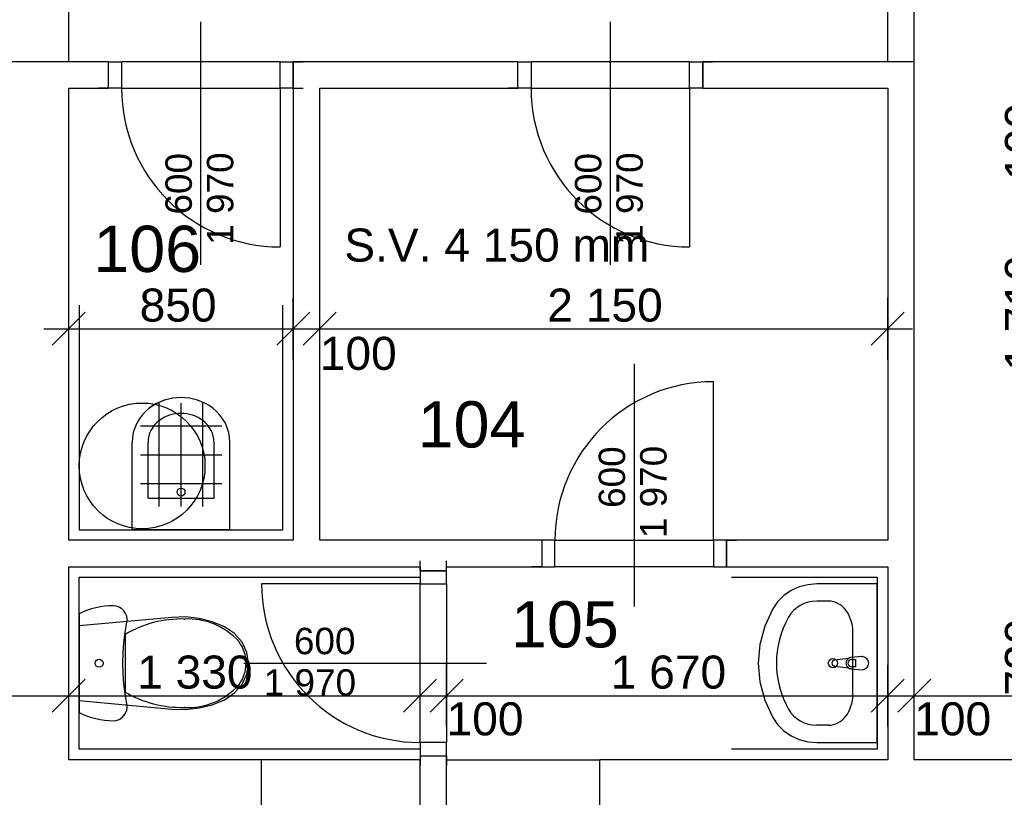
# Model space of a CAD drawing. Header units: millimetres. Extents: x -42769 to -13506, y 26197 to 41113.
# Tile 5 of 11: x -33562 to -29836, y 28113 to 31055. Entities that reach past the tile are written whole.
import ezdxf

# ---------------------------------------------------------------- set-up
doc = ezdxf.new("R2010")
doc.units = ezdxf.units.MM
doc.header["$MEASUREMENT"] = 0
doc.linetypes.add('Čerchovaná se dvěma tečkami M', pattern=[455, 200, -75, 15, -75, 15, -75])
for name, color, linetype in [('Dveře ArchiCADu', 7, 'Continuous'), ('Kóty', 7, 'Continuous'), ('Nábytek', 7, 'Continuous'), ('Okna ArchiCADu', 7, 'Continuous'), ('SLEPAK', 7, 'Continuous'), ('Značky dveří ArchiCADu', 7, 'Continuous')]:
    doc.layers.add(name, color=color, linetype=linetype)
doc.styles.add('GENERATED_STYLE_1', font='arial.ttf')
doc.styles.add('GENERATED_STYLE_2', font='arial.ttf')
doc.dimstyles.new('GENERATED_STYLE__1', dxfattribs={"dimtxt": 125, "dimasz": 118.75, "dimexe": 0.18, "dimexo": 0, "dimgap": 0.09, "dimtad": 1, "dimtih": 1, "dimtoh": 1, "dimdec": 0, "dimzin": 0, "dimdsep": 46, "dimtxsty": 'GENERATED_STYLE_1', "dimblk": 'ARROWHEAD_6', "dimblk1": 'ARROWHEAD_6', "dimblk2": 'ARROWHEAD_6', "dimcen": 0.09, "dimclrd": 7, "dimclre": 7, "dimclrt": 7, "dimazin": 0, "dimtfac": 1, "dimtdec": 4, "dimtmove": 0, "dimatfit": 3, "dimfxl": 0, "dimtolj": 1, "dimtzin": 0, "dimarcsym": 0})
doc.dimstyles.new('GENERATED_STYLE__2', dxfattribs={"dimtxt": 125, "dimasz": 118.75, "dimexe": 0.18, "dimexo": 0, "dimgap": 0.09, "dimtad": 1, "dimdec": 0, "dimzin": 0, "dimdsep": 46, "dimtxsty": 'GENERATED_STYLE_1', "dimblk": 'ARROWHEAD_6', "dimblk1": 'ARROWHEAD_6', "dimblk2": 'ARROWHEAD_6', "dimcen": 0.09, "dimclrd": 7, "dimclre": 7, "dimclrt": 7, "dimazin": 0, "dimtfac": 1, "dimtdec": 4, "dimtmove": 0, "dimatfit": 3, "dimfxl": 0, "dimtolj": 1, "dimtzin": 0, "dimarcsym": 0})
doc.dimstyles.new('GENERATED_STYLE__3', dxfattribs={"dimtxt": 125, "dimasz": 118.75, "dimexe": 0.18, "dimexo": 0, "dimgap": 0.09, "dimtad": 1, "dimdec": 0, "dimzin": 0, "dimdsep": 46, "dimtxsty": 'GENERATED_STYLE_1', "dimblk": 'ARROWHEAD_6', "dimblk1": 'ARROWHEAD_6', "dimblk2": 'ARROWHEAD_6', "dimcen": 0.09, "dimclrd": 7, "dimclre": 7, "dimclrt": 7, "dimazin": 0, "dimtfac": 1, "dimtdec": 4, "dimtmove": 2, "dimatfit": 3, "dimfxl": 0, "dimtolj": 1, "dimtzin": 0, "dimarcsym": 0})
doc.dimstyles.new('GENERATED_STYLE__4', dxfattribs={"dimtxt": 125, "dimasz": 118.75, "dimexe": 0.18, "dimexo": 0, "dimgap": 0.09, "dimtad": 1, "dimtih": 1, "dimtoh": 1, "dimdec": 0, "dimzin": 0, "dimdsep": 46, "dimtxsty": 'GENERATED_STYLE_1', "dimblk": 'ARROWHEAD_6', "dimblk1": 'ARROWHEAD_6', "dimblk2": 'ARROWHEAD_6', "dimcen": 0.09, "dimclrd": 7, "dimclre": 7, "dimclrt": 7, "dimazin": 0, "dimtfac": 1, "dimtdec": 4, "dimtmove": 2, "dimatfit": 3, "dimfxl": 0, "dimtolj": 1, "dimtzin": 0, "dimarcsym": 0})

# ---------------------------------------------------------------- blocks, each defined once
blk = doc.blocks.new('*D47')
at = {"layer": 'Kóty', "linetype": 'Continuous'}
for p, q in [((-27429.4, 32467.7), (-27304.4, 32342.7)), ((-27249.7, 32405.2), (-27484.1, 32405.2)), ((-27366.9, 30095.2), (-27366.9, 32405.2)), ((-27429.4, 30157.7), (-27304.4, 30032.7)), ((-27249.7, 30095.2), (-27484.1, 30095.2))]:
    blk.add_line(p, q, dxfattribs=at)
at = {"layer": 'Kóty', "char_height": 125, "attachment_point": 7, "rotation": 90, "style": 'GENERATED_STYLE_1'}
for s, insert in [('{2\xa0310}', (-27391.9, 31178.8)), ('{100}', (-27391.9, 30157.7))]:
    blk.add_mtext(s, dxfattribs=dict(at, insert=insert))
blk = doc.blocks.new('ARROWHEAD_6')
at = {"color": 0, "linetype": 'Continuous', "lineweight": 0}
for p, q in [((-0.5, -0.5), (0.5, 0.5)), ((0, 0), (-1, 0))]:
    blk.add_line(p, q, dxfattribs=at)
blk = doc.blocks.new('*D48')
at = {"layer": 'Kóty', "linetype": 'Continuous'}
for p, q in [((-27429.4, 32957.7), (-27304.4, 32832.7)), ((-27249.7, 32895.2), (-27484.1, 32895.2)), ((-27366.9, 32405.2), (-27366.9, 32895.2)), ((-27429.4, 32467.7), (-27304.4, 32342.7)), ((-27249.7, 32405.2), (-27484.1, 32405.2))]:
    blk.add_line(p, q, dxfattribs=at)
at = {"layer": 'Kóty', "insert": (-27391.9, 32507.9), "char_height": 125, "attachment_point": 7, "rotation": 90, "style": 'GENERATED_STYLE_1'}
blk.add_mtext('{490}', dxfattribs=at)
blk = doc.blocks.new('*D49')
at = {"layer": 'Kóty', "linetype": 'Continuous'}
for p, q in [((-27429.4, 34857.7), (-27304.4, 34732.7)), ((-27249.7, 34795.2), (-27484.1, 34795.2)), ((-27366.9, 32895.2), (-27366.9, 34795.2)), ((-27429.4, 32957.7), (-27304.4, 32832.7)), ((-27249.7, 32895.2), (-27484.1, 32895.2))]:
    blk.add_line(p, q, dxfattribs=at)
at = {"layer": 'Kóty', "char_height": 125, "attachment_point": 7, "rotation": 90, "style": 'GENERATED_STYLE_1'}
for s, insert in [('{100}', (-27391.9, 34448.1)), ('{1\xa0900}', (-27391.9, 33489.2))]:
    blk.add_mtext(s, dxfattribs=dict(at, insert=insert))
blk = doc.blocks.new('*D56')
at = {"layer": 'Kóty', "linetype": 'Continuous'}
for p, q in [((-28759.3, 32467.7), (-28634.3, 32342.7)), ((-28579.6, 32405.2), (-28814, 32405.2)), ((-28696.8, 28255.2), (-28696.8, 32405.2)), ((-28759.3, 28317.7), (-28634.3, 28192.7)), ((-28579.6, 28255.2), (-28814, 28255.2)), ((-28696.8, 28161.4), (-28696.8, 28255.2))]:
    blk.add_line(p, q, dxfattribs=at)
at = {"layer": 'Kóty', "insert": (-28721.8, 30116.5), "char_height": 125, "attachment_point": 7, "rotation": 90, "style": 'GENERATED_STYLE_1'}
blk.add_mtext('{4\xa0150}', dxfattribs=at)
blk = doc.blocks.new('*D57')
at = {"layer": 'Kóty', "linetype": 'Continuous'}
for p, q in [((-28759.3, 32957.7), (-28634.3, 32832.7)), ((-28579.6, 32895.2), (-28814, 32895.2)), ((-28696.8, 32405.2), (-28696.8, 32895.2)), ((-28759.3, 32467.7), (-28634.3, 32342.7)), ((-28579.6, 32405.2), (-28814, 32405.2))]:
    blk.add_line(p, q, dxfattribs=at)
at = {"layer": 'Kóty', "insert": (-28721.8, 32507.9), "char_height": 125, "attachment_point": 7, "rotation": 90, "style": 'GENERATED_STYLE_1'}
blk.add_mtext('{490}', dxfattribs=at)
blk = doc.blocks.new('*D58')
at = {"layer": 'Kóty', "linetype": 'Continuous'}
for p, q in [((-28634.3, 34732.7), (-28759.3, 34857.7)), ((-28579.6, 34795.2), (-28814, 34795.2)), ((-28696.8, 32895.2), (-28696.8, 34795.2)), ((-28759.3, 32957.7), (-28634.3, 32832.7)), ((-28579.6, 32895.2), (-28814, 32895.2))]:
    blk.add_line(p, q, dxfattribs=at)
at = {"layer": 'Kóty', "char_height": 125, "attachment_point": 7, "rotation": 90, "style": 'GENERATED_STYLE_1'}
for s, insert in [('{100}', (-28721.8, 34448.1)), ('{1\xa0900}', (-28721.8, 33489.2))]:
    blk.add_mtext(s, dxfattribs=dict(at, insert=insert))
blk = doc.blocks.new('*D60')
at = {"layer": 'Kóty', "linetype": 'Continuous'}
for p, q in [((-29744.1, 29047.7), (-29619.1, 28922.7)), ((-29564.4, 28985.2), (-29798.8, 28985.2)), ((-29681.6, 28255.2), (-29681.6, 28985.2)), ((-29744.1, 28317.7), (-29619.1, 28192.7)), ((-29564.4, 28255.2), (-29798.8, 28255.2)), ((-29681.6, 28161.4), (-29681.6, 28255.2))]:
    blk.add_line(p, q, dxfattribs=at)
at = {"layer": 'Kóty', "insert": (-29706.6, 28497.3), "char_height": 125, "attachment_point": 7, "rotation": 90, "style": 'GENERATED_STYLE_1'}
blk.add_mtext('{730}', dxfattribs=at)
blk = doc.blocks.new('*D61')
at = {"layer": 'Kóty', "linetype": 'Continuous'}
for p, q in [((-29744.1, 29147.7), (-29619.1, 29022.7)), ((-29564.4, 29085.2), (-29798.8, 29085.2)), ((-29681.6, 28985.2), (-29681.6, 29085.2)), ((-29744.1, 29047.7), (-29619.1, 28922.7)), ((-29564.4, 28985.2), (-29798.8, 28985.2))]:
    blk.add_line(p, q, dxfattribs=at)
at = {"layer": 'Kóty', "insert": (-29528, 29085.2), "char_height": 125, "attachment_point": 7, "rotation": 90, "style": 'GENERATED_STYLE_1'}
blk.add_mtext('{100}', dxfattribs=at)
blk = doc.blocks.new('*D62')
at = {"layer": 'Kóty', "linetype": 'Continuous'}
for p, q in [((-29744.1, 30857.7), (-29619.1, 30732.7)), ((-29564.4, 30795.2), (-29798.8, 30795.2)), ((-29681.6, 29085.2), (-29681.6, 30795.2)), ((-29744.1, 29147.7), (-29619.1, 29022.7)), ((-29564.4, 29085.2), (-29798.8, 29085.2))]:
    blk.add_line(p, q, dxfattribs=at)
at = {"layer": 'Kóty', "char_height": 125, "attachment_point": 7, "rotation": 90, "style": 'GENERATED_STYLE_1'}
for s, insert in [('{100}', (-29706.6, 30448.1)), ('{1\xa0710}', (-29706.6, 29726.5)), ('{100}', (-29528, 29085.2))]:
    blk.add_mtext(s, dxfattribs=dict(at, insert=insert))
blk = doc.blocks.new('*D63')
at = {"layer": 'Kóty', "linetype": 'Continuous'}
for p, q in [((-29744.1, 30957.7), (-29619.1, 30832.7)), ((-29564.4, 30895.2), (-29798.8, 30895.2)), ((-29681.6, 30795.2), (-29681.6, 30895.2)), ((-29744.1, 30857.7), (-29619.1, 30732.7)), ((-29564.4, 30795.2), (-29798.8, 30795.2))]:
    blk.add_line(p, q, dxfattribs=at)
blk = doc.blocks.new('*D64')
at = {"layer": 'Kóty', "linetype": 'Continuous'}
for p, q in [((-29681.6, 32405.2), (-29681.6, 32498.9)), ((-29619.1, 32342.7), (-29744.1, 32467.7)), ((-29564.4, 32405.2), (-29798.8, 32405.2)), ((-29681.6, 30895.2), (-29681.6, 32405.2)), ((-29744.1, 30957.7), (-29619.1, 30832.7)), ((-29564.4, 30895.2), (-29798.8, 30895.2))]:
    blk.add_line(p, q, dxfattribs=at)
at = {"layer": 'Kóty', "insert": (-29706.6, 31436.5), "char_height": 125, "attachment_point": 7, "rotation": 90, "style": 'GENERATED_STYLE_1'}
blk.add_mtext('{1\xa0510}', dxfattribs=at)
blk = doc.blocks.new('*D86')
at = {"layer": 'Kóty', "linetype": 'Continuous'}
for p, q in [((-33716.8, 28380.1), (-33716.8, 28614.4)), ((-33376.8, 28380.1), (-33376.8, 28614.4)), ((-33654.3, 28559.8), (-33779.3, 28434.8)), ((-33314.3, 28559.8), (-33439.3, 28434.8)), ((-33716.8, 28497.3), (-33376.8, 28497.3))]:
    blk.add_line(p, q, dxfattribs=at)
blk = doc.blocks.new('*D87')
at = {"layer": 'Kóty', "linetype": 'Continuous'}
for p, q in [((-33376.8, 28380.1), (-33376.8, 28614.4)), ((-32046.8, 28380.1), (-32046.8, 28614.4)), ((-33314.3, 28559.8), (-33439.3, 28434.8)), ((-31984.3, 28559.8), (-32109.3, 28434.8)), ((-33376.8, 28497.3), (-32046.8, 28497.3))]:
    blk.add_line(p, q, dxfattribs=at)
at = {"layer": 'Kóty', "insert": (-33117.9, 28522.3), "char_height": 125, "attachment_point": 7, "style": 'GENERATED_STYLE_1'}
blk.add_mtext('{1\xa0330}', dxfattribs=at)
blk = doc.blocks.new('*D88')
at = {"layer": 'Kóty', "linetype": 'Continuous'}
for p, q in [((-32046.8, 28380.1), (-32046.8, 28614.4)), ((-31946.8, 28380.1), (-31946.8, 28614.4)), ((-31984.3, 28559.8), (-32109.3, 28434.8)), ((-31884.3, 28559.8), (-32009.3, 28434.8)), ((-32046.8, 28497.3), (-31946.8, 28497.3))]:
    blk.add_line(p, q, dxfattribs=at)
at = {"layer": 'Kóty', "insert": (-31946.8, 28345.4), "char_height": 125, "attachment_point": 7, "style": 'GENERATED_STYLE_1'}
blk.add_mtext('{100}', dxfattribs=at)
blk = doc.blocks.new('*D89')
at = {"layer": 'Kóty', "linetype": 'Continuous'}
for p, q in [((-31946.8, 28380.1), (-31946.8, 28614.4)), ((-30276.8, 28380.1), (-30276.8, 28614.4)), ((-31884.3, 28559.8), (-32009.3, 28434.8)), ((-30214.3, 28559.8), (-30339.3, 28434.8)), ((-31946.8, 28497.3), (-30276.8, 28497.3))]:
    blk.add_line(p, q, dxfattribs=at)
at = {"layer": 'Kóty', "char_height": 125, "attachment_point": 7, "style": 'GENERATED_STYLE_1'}
for s, insert in [('{1\xa0670}', (-31325.5, 28522.3)), ('{100}', (-31946.8, 28345.4))]:
    blk.add_mtext(s, dxfattribs=dict(at, insert=insert))
blk = doc.blocks.new('*D90')
at = {"layer": 'Kóty', "linetype": 'Continuous'}
for p, q in [((-30276.8, 28380.1), (-30276.8, 28614.4)), ((-30176.8, 28380.1), (-30176.8, 28614.4)), ((-30214.3, 28559.8), (-30339.3, 28434.8)), ((-30114.3, 28559.8), (-30239.3, 28434.8)), ((-30276.8, 28497.3), (-30176.8, 28497.3))]:
    blk.add_line(p, q, dxfattribs=at)
at = {"layer": 'Kóty', "insert": (-30176.8, 28345.4), "char_height": 125, "attachment_point": 7, "style": 'GENERATED_STYLE_1'}
blk.add_mtext('{100}', dxfattribs=at)
blk = doc.blocks.new('*D91')
at = {"layer": 'Kóty', "linetype": 'Continuous'}
for p, q in [((-30176.8, 28380.1), (-30176.8, 28614.4)), ((-28166.8, 28380.1), (-28166.8, 28614.4)), ((-30114.3, 28559.8), (-30239.3, 28434.8)), ((-28104.3, 28559.8), (-28229.3, 28434.8)), ((-30176.8, 28497.3), (-28166.8, 28497.3))]:
    blk.add_line(p, q, dxfattribs=at)
at = {"layer": 'Kóty', "char_height": 125, "attachment_point": 7, "style": 'GENERATED_STYLE_1'}
for s, insert in [('{2\xa0010}', (-29385.5, 28522.3)), ('{160}', (-28513.9, 28522.3)), ('{100}', (-30176.8, 28345.4))]:
    blk.add_mtext(s, dxfattribs=dict(at, insert=insert))
blk = doc.blocks.new('*D92')
at = {"layer": 'Kóty', "linetype": 'Continuous'}
for p, q in [((-28166.8, 28380.1), (-28166.8, 28614.4)), ((-28006.8, 28380.1), (-28006.8, 28614.4)), ((-28104.3, 28559.8), (-28229.3, 28434.8)), ((-27944.3, 28559.8), (-28069.3, 28434.8)), ((-28166.8, 28497.3), (-28006.8, 28497.3))]:
    blk.add_line(p, q, dxfattribs=at)
blk = doc.blocks.new('*D93')
at = {"layer": 'Kóty', "linetype": 'Continuous'}
for p, q in [((-28006.8, 28380.1), (-28006.8, 28614.4)), ((-27836.8, 28380.1), (-27836.8, 28614.4)), ((-27944.3, 28559.8), (-28069.3, 28434.8)), ((-27774.3, 28559.8), (-27899.3, 28434.8)), ((-28006.8, 28497.3), (-27836.8, 28497.3))]:
    blk.add_line(p, q, dxfattribs=at)
blk = doc.blocks.new('*D94')
at = {"layer": 'Kóty', "linetype": 'Continuous'}
for p, q in [((-27836.8, 28380.1), (-27836.8, 28614.4)), ((-26186.8, 28380.1), (-26186.8, 28614.4)), ((-27774.3, 28559.8), (-27899.3, 28434.8)), ((-26124.3, 28559.8), (-26249.3, 28434.8)), ((-27836.8, 28497.3), (-26186.8, 28497.3))]:
    blk.add_line(p, q, dxfattribs=at)
at = {"layer": 'Kóty', "char_height": 125, "attachment_point": 7, "style": 'GENERATED_STYLE_1'}
for s, insert in [('{170}', (-27774.3, 28522.3)), ('{1\xa0650}', (-27225.5, 28522.3)), ('{170}', (-26533.9, 28522.3))]:
    blk.add_mtext(s, dxfattribs=dict(at, insert=insert))
blk = doc.blocks.new('*D95')
at = {"layer": 'Kóty', "linetype": 'Continuous'}
for p, q in [((-26186.8, 28380.1), (-26186.8, 28614.4)), ((-26016.8, 28380.1), (-26016.8, 28614.4)), ((-26124.3, 28559.8), (-26249.3, 28434.8)), ((-26079.3, 28434.8), (-25954.3, 28559.8)), ((-26186.8, 28497.3), (-26016.8, 28497.3)), ((-26016.8, 28497.3), (-25923.1, 28497.3))]:
    blk.add_line(p, q, dxfattribs=at)
blk = doc.blocks.new('*D96')
at = {"layer": 'Kóty', "linetype": 'Continuous'}
for p, q in [((-33376.8, 29768.7), (-33376.8, 30003)), ((-32526.8, 29768.7), (-32526.8, 30003)), ((-33314.3, 29948.3), (-33439.3, 29823.3)), ((-32464.3, 29948.3), (-32589.3, 29823.3)), ((-33470.6, 29885.8), (-33376.8, 29885.8)), ((-33376.8, 29885.8), (-32526.8, 29885.8))]:
    blk.add_line(p, q, dxfattribs=at)
at = {"layer": 'Kóty', "insert": (-33108.5, 29910.8), "char_height": 125, "attachment_point": 7, "style": 'GENERATED_STYLE_1'}
blk.add_mtext('{850}', dxfattribs=at)
blk = doc.blocks.new('*D97')
at = {"layer": 'Kóty', "linetype": 'Continuous'}
for p, q in [((-32526.8, 29768.7), (-32526.8, 30003)), ((-32426.8, 29768.7), (-32426.8, 30003)), ((-32464.3, 29948.3), (-32589.3, 29823.3)), ((-32364.3, 29948.3), (-32489.3, 29823.3)), ((-32526.8, 29885.8), (-32426.8, 29885.8))]:
    blk.add_line(p, q, dxfattribs=at)
at = {"layer": 'Kóty', "insert": (-32426.8, 29728.2), "char_height": 125, "attachment_point": 7, "style": 'GENERATED_STYLE_1'}
blk.add_mtext('{100}', dxfattribs=at)
blk = doc.blocks.new('*D98')
at = {"layer": 'Kóty', "linetype": 'Continuous'}
for p, q in [((-32426.8, 29768.7), (-32426.8, 30003)), ((-30276.8, 29768.7), (-30276.8, 30003)), ((-32364.3, 29948.3), (-32489.3, 29823.3)), ((-30339.3, 29823.3), (-30214.3, 29948.3)), ((-32426.8, 29885.8), (-30276.8, 29885.8)), ((-30276.8, 29885.8), (-30183.1, 29885.8))]:
    blk.add_line(p, q, dxfattribs=at)
at = {"layer": 'Kóty', "char_height": 125, "attachment_point": 7, "style": 'GENERATED_STYLE_1'}
for s, insert in [('{2\xa0150}', (-31565.5, 29910.8)), ('{100}', (-32426.8, 29728.2))]:
    blk.add_mtext(s, dxfattribs=dict(at, insert=insert))
blk = doc.blocks.new('*D99')
at = {"layer": 'Kóty', "linetype": 'Continuous'}
for p, q in [((-35396.8, 31291.3), (-35396.8, 31525.7)), ((-28166.8, 31291.3), (-28166.8, 31525.7)), ((-35334.3, 31471), (-35459.3, 31346)), ((-28104.3, 31471), (-28229.3, 31346)), ((-35490.6, 31408.5), (-35396.8, 31408.5)), ((-35396.8, 31408.5), (-28166.8, 31408.5))]:
    blk.add_line(p, q, dxfattribs=at)
at = {"layer": 'Kóty', "char_height": 125, "attachment_point": 7, "style": 'GENERATED_STYLE_1'}
for s, insert in [('{7\xa0230}', (-32137.8, 31433.5)), ('{160}', (-28513.9, 31433.5))]:
    blk.add_mtext(s, dxfattribs=dict(at, insert=insert))
blk = doc.blocks.new('*D100')
at = {"layer": 'Kóty', "linetype": 'Continuous'}
for p, q in [((-28166.8, 31291.3), (-28166.8, 31525.7)), ((-28006.8, 31291.3), (-28006.8, 31525.7)), ((-28104.3, 31471), (-28229.3, 31346)), ((-27944.3, 31471), (-28069.3, 31346)), ((-28166.8, 31408.5), (-28006.8, 31408.5))]:
    blk.add_line(p, q, dxfattribs=at)
blk = doc.blocks.new('*D101')
at = {"layer": 'Kóty', "linetype": 'Continuous'}
for p, q in [((-28006.8, 31291.3), (-28006.8, 31525.7)), ((-26016.8, 31291.3), (-26016.8, 31525.7)), ((-27944.3, 31471), (-28069.3, 31346)), ((-26079.3, 31346), (-25954.3, 31471)), ((-28006.8, 31408.5), (-26016.8, 31408.5)), ((-26016.8, 31408.5), (-25923.1, 31408.5))]:
    blk.add_line(p, q, dxfattribs=at)
at = {"layer": 'Kóty', "insert": (-27225.5, 31433.5), "char_height": 125, "attachment_point": 7, "style": 'GENERATED_STYLE_1'}
blk.add_mtext('{1\xa0990}', dxfattribs=at)

msp = doc.modelspace()

# ---------------------------------------------------------------- linework, layer by layer
at = {"layer": 'Dveře ArchiCADu', "linetype": 'Continuous'}
for p, q in [((-33226.8, 30895.2), (-33263.8, 30895.2)), ((-33226.8, 30895.2), (-33176.8, 30895.2)), ((-33226.8, 30795.2), (-33226.8, 30895.2)), ((-33226.8, 30795.2), (-33226.8, 30895.2)), ((-32576.8, 30895.2), (-33176.8, 30895.2)), ((-33176.8, 30895.2), (-33176.8, 30795.2)), ((-32576.8, 30795.2), (-32576.8, 30895.2)), ((-32576.8, 30895.2), (-32526.8, 30895.2)), ((-32526.8, 30895.2), (-32526.8, 30795.2)), ((-32526.8, 30795.2), (-32526.8, 30895.2)), ((-32526.8, 30895.2), (-32489.8, 30895.2)), ((-31676.8, 30895.2), (-31713.8, 30895.2)), ((-31676.8, 30895.2), (-31626.8, 30895.2)), ((-31676.8, 30795.2), (-31676.8, 30895.2)), ((-31676.8, 30795.2), (-31676.8, 30895.2)), ((-31026.8, 30895.2), (-31626.8, 30895.2)), ((-31626.8, 30895.2), (-31626.8, 30795.2)), ((-31026.8, 30795.2), (-31026.8, 30895.2)), ((-31026.8, 30895.2), (-30976.8, 30895.2)), ((-30976.8, 30895.2), (-30976.8, 30795.2)), ((-30976.8, 30795.2), (-30976.8, 30895.2)), ((-30976.8, 30895.2), (-30939.8, 30895.2)), ((-33226.8, 30795.2), (-33263.8, 30795.2)), ((-33176.8, 30795.2), (-33226.8, 30795.2)), ((-33176.8, 30795.2), (-32576.8, 30795.2)), ((-32526.8, 30795.2), (-32576.8, 30795.2)), ((-32576.8, 30795.2), (-32576.8, 30195.2)), ((-32526.8, 30795.2), (-32489.8, 30795.2)), ((-31676.8, 30795.2), (-31713.8, 30795.2)), ((-31626.8, 30795.2), (-31676.8, 30795.2)), ((-31626.8, 30795.2), (-31026.8, 30795.2)), ((-30976.8, 30795.2), (-31026.8, 30795.2)), ((-31026.8, 30795.2), (-31026.8, 30195.2)), ((-30976.8, 30795.2), (-30939.8, 30795.2)), ((-30936.8, 29085.2), (-30936.8, 29685.2)), ((-31586.8, 29085.2), (-31623.8, 29085.2)), ((-31536.8, 29085.2), (-31586.8, 29085.2)), ((-31586.8, 29085.2), (-31586.8, 28985.2)), ((-31586.8, 29085.2), (-31586.8, 28985.2)), ((-31536.8, 29085.2), (-30936.8, 29085.2)), ((-31536.8, 28985.2), (-31536.8, 29085.2)), ((-30886.8, 29085.2), (-30936.8, 29085.2)), ((-30936.8, 29085.2), (-30936.8, 28985.2)), ((-30886.8, 28985.2), (-30886.8, 29085.2)), ((-30886.8, 29085.2), (-30886.8, 28985.2)), ((-30886.8, 29085.2), (-30849.8, 29085.2)), ((-32046.8, 28970.2), (-32046.8, 29007.2)), ((-31946.8, 28970.2), (-31946.8, 29007.2)), ((-32046.8, 28970.2), (-32046.8, 28920.2)), ((-31946.8, 28970.2), (-32046.8, 28970.2)), ((-32046.8, 28970.2), (-31946.8, 28970.2)), ((-31946.8, 28920.2), (-31946.8, 28970.2)), ((-31586.8, 28985.2), (-31623.8, 28985.2)), ((-31586.8, 28985.2), (-31536.8, 28985.2)), ((-30936.8, 28985.2), (-31536.8, 28985.2)), ((-30936.8, 28985.2), (-30886.8, 28985.2)), ((-30886.8, 28985.2), (-30849.8, 28985.2)), ((-32046.8, 28920.2), (-32646.8, 28920.2)), ((-32046.8, 28320.2), (-32046.8, 28920.2)), ((-32046.8, 28920.2), (-31946.8, 28920.2)), ((-31946.8, 28920.2), (-31946.8, 28320.2)), ((-31946.8, 28320.2), (-32046.8, 28320.2)), ((-32046.8, 28320.2), (-32046.8, 28270.2)), ((-31946.8, 28270.2), (-31946.8, 28320.2)), ((-32046.8, 28270.2), (-31946.8, 28270.2)), ((-32046.8, 28270.2), (-31946.8, 28270.2)), ((-32046.8, 28270.2), (-32046.8, 28233.2)), ((-31946.8, 28270.2), (-31946.8, 28233.2))]:
    msp.add_line(p, q, dxfattribs=at)
for centre, start, end in [((-32576.8, 30795.2), 180, 270), ((-31026.8, 30795.2), 180, 270), ((-30936.8, 29085.2), 90, 180), ((-32046.8, 28920.2), 180, 270)]:
    msp.add_arc(centre, 600, start, end, dxfattribs=at)
at = {"layer": 'Nábytek', "linetype": 'Continuous'}
for p, q in [((-33136.8, 29125.2), (-33136.8, 29455.2)), ((-33076.8, 29245.2), (-33076.8, 29455.2)), ((-32826.8, 29245.2), (-32826.8, 29455.2)), ((-32766.8, 29125.2), (-32766.8, 29455.2)), ((-33076.8, 29245.2), (-32826.8, 29245.2)), ((-32766.8, 29125.2), (-33136.8, 29125.2)), ((-30545.9, 28920.2), (-30579.6, 28917.3)), ((-30316.8, 28920.2), (-30545.9, 28920.2)), ((-30316.8, 28320.2), (-30316.8, 28920.2)), ((-30642.8, 28894.7), (-30670.2, 28875.7)), ((-30612.3, 28908.7), (-30642.8, 28894.7)), ((-30579.6, 28917.3), (-30612.3, 28908.7)), ((-30693.7, 28852.3), (-30712.4, 28825.4)), ((-30670.2, 28875.7), (-30693.7, 28852.3)), ((-30500.1, 28855), (-30545.9, 28855)), ((-33321.8, 28814), (-33336.8, 28806.9)), ((-33306.3, 28820.3), (-33321.8, 28814)), ((-33290.5, 28825.5), (-33306.3, 28820.3)), ((-33274.4, 28829.9), (-33290.5, 28825.5)), ((-33258.1, 28833.3), (-33274.4, 28829.9)), ((-33241.6, 28835.7), (-33258.1, 28833.3)), ((-33225, 28837.2), (-33241.6, 28835.7)), ((-33208.4, 28837.7), (-33225, 28837.2)), ((-33196.8, 28836.4), (-33208.4, 28837.7)), ((-33185.8, 28832.6), (-33196.8, 28836.4)), ((-33176, 28826.5), (-33185.8, 28832.6)), ((-33167.7, 28818.4), (-33176, 28826.5)), ((-33161.4, 28808.6), (-33167.7, 28818.4)), ((-33157.4, 28797.7), (-33161.4, 28808.6)), ((-30712.4, 28825.4), (-30742.4, 28760.2)), ((-33336.8, 28806.9), (-33336.8, 28433.4)), ((-32986.4, 28793.5), (-33336.8, 28761.2)), ((-33163.7, 28736.4), (-33156.9, 28774.7)), ((-33155.8, 28786.2), (-33157.4, 28797.7)), ((-33156.9, 28774.7), (-33155.8, 28786.2)), ((-32934.8, 28795.1), (-32986.4, 28793.5)), ((-32883.4, 28789.6), (-32934.8, 28795.1)), ((-32833.7, 28777.2), (-32883.4, 28789.6)), ((-32786.7, 28758.2), (-32833.7, 28777.2)), ((-33336.8, 28761.2), (-33336.8, 28479.2)), ((-33168.5, 28697.8), (-33163.7, 28736.4)), ((-32749.5, 28732.6), (-32786.7, 28758.2)), ((-30742.4, 28760.2), (-30760.7, 28691.1)), ((-30409.1, 28501.4), (-30409.1, 28739)), ((-33171.4, 28659), (-33168.5, 28697.8)), ((-33163.8, 28729.1), (-33163.8, 28620.2)), ((-32721, 28699.5), (-32749.5, 28732.6)), ((-32732.3, 28701.3), (-32732.3, 28701.3)), ((-32703, 28661.2), (-32721, 28699.5)), ((-33172.4, 28620.2), (-33171.4, 28659)), ((-32696.8, 28620.2), (-32703, 28661.2)), ((-30760.7, 28691.1), (-30766.8, 28620.2)), ((-30425.6, 28637.9), (-30478.5, 28631.3)), ((-30374.1, 28645.2), (-30416.1, 28641.2)), ((-30413.9, 28633.8), (-30399.1, 28633.8)), ((-30399.1, 28633.8), (-30399.1, 28606.6)), ((-33171.4, 28581.3), (-33172.4, 28620.2)), ((-33163.8, 28620.2), (-33163.8, 28511.2)), ((-32705.5, 28620.2), (-32705.5, 28620.2)), ((-32703, 28579.1), (-32696.8, 28620.2)), ((-30766.8, 28620.2), (-30760.7, 28549.2)), ((-30478.5, 28609.1), (-30425.6, 28602.4)), ((-30416.1, 28599.2), (-30374.1, 28595.2)), ((-30399.1, 28606.6), (-30413.9, 28606.6)), ((-33168.5, 28542.5), (-33171.4, 28581.3)), ((-32721, 28540.8), (-32703, 28579.1)), ((-30760.7, 28549.2), (-30742.4, 28480.2)), ((-33163.7, 28504), (-33168.5, 28542.5)), ((-32749.5, 28507.8), (-32721, 28540.8)), ((-33336.8, 28479.2), (-32986.4, 28446.8)), ((-33156.9, 28465.7), (-33163.7, 28504)), ((-32833.7, 28463.2), (-32786.7, 28482.2)), ((-32786.7, 28482.2), (-32749.5, 28507.8)), ((-30742.4, 28480.2), (-30712.4, 28415)), ((-33161.4, 28431.7), (-33157.4, 28442.6)), ((-33157.4, 28442.6), (-33155.8, 28454.1)), ((-33155.8, 28454.1), (-33156.9, 28465.7)), ((-32986.4, 28446.8), (-32934.8, 28445.3)), ((-32934.8, 28445.3), (-32883.4, 28450.8)), ((-32883.4, 28450.8), (-32833.7, 28463.2)), ((-33336.8, 28433.4), (-33321.8, 28426.3)), ((-33321.8, 28426.3), (-33306.3, 28420.1)), ((-33306.3, 28420.1), (-33290.5, 28414.8)), ((-33290.5, 28414.8), (-33274.4, 28410.5)), ((-33274.4, 28410.5), (-33258.1, 28407.1)), ((-33258.1, 28407.1), (-33241.6, 28404.6)), ((-33241.6, 28404.6), (-33225, 28403.2)), ((-33225, 28403.2), (-33208.4, 28402.7)), ((-33208.4, 28402.7), (-33196.8, 28404)), ((-33196.8, 28404), (-33185.8, 28407.7)), ((-33185.8, 28407.7), (-33176, 28413.8)), ((-33176, 28413.8), (-33167.7, 28422)), ((-33167.7, 28422), (-33161.4, 28431.7)), ((-30712.4, 28415), (-30693.7, 28388)), ((-30693.7, 28388), (-30670.2, 28364.7)), ((-30670.2, 28364.7), (-30642.8, 28345.7)), ((-30500.1, 28385.4), (-30545.9, 28385.4)), ((-30642.8, 28345.7), (-30612.3, 28331.7)), ((-30612.3, 28331.7), (-30579.6, 28323.1)), ((-30579.6, 28323.1), (-30545.9, 28320.2)), ((-30545.9, 28320.2), (-30316.8, 28320.2))]:
    msp.add_line(p, q, dxfattribs=at)
for centre, radius in [((-32951.8, 29267.7), 15), ((-33261.9, 28620.2), 15), ((-30484.3, 28620.2), 17.5)]:
    msp.add_circle(centre, radius, dxfattribs=at)
for centre, radius, start, end in [((-32951.8, 29425.2), 200, 53.1301, 126.8699), ((-32951.8, 29425.2), 200, 90, 126.8699), ((-32974.3, 29455.2), 162.5, 126.8699, 180), ((-32974.3, 29455.2), 162.5, 126.8699, 180), ((-32951.8, 29425.2), 140, 53.1301, 126.8699), ((-32929.3, 29455.2), 162.5, 0, 53.1301), ((-32974.3, 29455.2), 102.5, 126.8699, 180), ((-32929.3, 29455.2), 102.5, 0, 53.1301), ((-32948.9, 28362.1), 425.4, 88.6461, 120.3482), ((-32924.5, 28530.7), 257, 41.5755, 93.1952), ((-32844.1, 28619.4), 138.6, 0.3356, 36.2228), ((-30477.2, 28620.2), 11.2, 97.1389, 262.8611), ((-30414.2, 28620.2), 21.1, 122.771, 237.229), ((-30413.9, 28620.2), 13.6, 90, 270), ((-30414.2, 28620.2), 21.1, 95.1696, 122.771), ((-30374.1, 28620.2), 25, 270, 90), ((-32844.1, 28621), 138.6, 323.7772, 359.6644), ((-30414.2, 28620.2), 21.1, 237.229, 264.8304), ((-32948.9, 28878.3), 425.4, 239.6518, 271.3539), ((-32924.5, 28709.6), 257, 266.8048, 318.4245)]:
    msp.add_arc(centre, radius, start, end, dxfattribs=at)
for centre, major_axis, ratio, start_param, end_param in [((-30545.9, 28739), (121.2, 0), 0.956522, 1.570796, 2.644618), ((-30500.1, 28738.9), (0, -116.1), 0.783646, 1.570796, 3.141593), ((-30316.8, 28620.2), (381.8, 0), 0.956522, 2.644618, 3.638567), ((-30500.1, 28501.5), (0, -116.1), 0.783646, 6.283185, 7.853982), ((-30545.9, 28501.3), (121.2, 0), 0.956522, 3.638567, 4.712389)]:
    msp.add_ellipse(centre, major_axis=major_axis, ratio=ratio, start_param=start_param, end_param=end_param, dxfattribs=at)
for p in [(-32938.8, 28787.2), (-33163.8, 28729.1), (-30425.6, 28637.9), (-30374.1, 28645.2), (-30478.5, 28609.1), (-30416.1, 28599.2), (-32732.3, 28539.1), (-32938.8, 28453.1)]:
    msp.add_point(p, dxfattribs=at)
at = {"layer": 'Okna ArchiCADu', "linetype": 'Continuous'}
for p, q in [((-32046.8, 28255.2), (-32646.8, 28255.2)), ((-31946.8, 28255.2), (-31366.8, 28255.2))]:
    msp.add_line(p, q, dxfattribs=at)
at = {"layer": 'SLEPAK', "linetype": 'Čerchovaná se dvěma tečkami M'}
for p, q in [((-33376.8, 30895.2), (-33376.8, 32405.2)), ((-30276.8, 30895.2), (-30276.8, 32405.2)), ((-30176.8, 30895.2), (-30176.8, 32405.2))]:
    msp.add_line(p, q, dxfattribs=at)
at = {"layer": 'SLEPAK', "linetype": 'Continuous'}
for p, q in [((-33226.8, 30895.2), (-33263.8, 30895.2)), ((-33226.8, 30795.2), (-33226.8, 30895.2)), ((-32526.8, 30895.2), (-32489.8, 30895.2)), ((-32526.8, 30795.2), (-32526.8, 30895.2)), ((-31676.8, 30895.2), (-31713.8, 30895.2)), ((-31676.8, 30795.2), (-31676.8, 30895.2)), ((-30976.8, 30895.2), (-30939.8, 30895.2)), ((-30976.8, 30795.2), (-30976.8, 30895.2)), ((-33226.8, 30795.2), (-33263.8, 30795.2)), ((-32526.8, 30795.2), (-32489.8, 30795.2)), ((-31676.8, 30795.2), (-31713.8, 30795.2)), ((-30976.8, 30795.2), (-30939.8, 30795.2)), ((-33336.8, 29974.2), (-33336.8, 29125.2)), ((-32566.8, 29125.2), (-32566.8, 29974.2)), ((-33034.4, 29212.8), (-33034.4, 29604.6)), ((-32951.8, 29212.8), (-32951.8, 29604.6)), ((-32869.2, 29212.8), (-32869.2, 29604.6)), ((-33105.8, 29517.8), (-32797.9, 29517.8)), ((-33105.8, 29408.9), (-32797.9, 29408.9)), ((-33105.8, 29300), (-32797.9, 29300)), ((-33336.8, 29125.2), (-32566.8, 29125.2)), ((-31586.8, 29085.2), (-31623.8, 29085.2)), ((-31586.8, 29085.2), (-31586.8, 28985.2)), ((-30886.8, 29085.2), (-30849.8, 29085.2)), ((-30886.8, 29085.2), (-30886.8, 28985.2)), ((-32046.8, 28970.2), (-32046.8, 29007.2)), ((-31946.8, 28970.2), (-31946.8, 29007.2)), ((-32046.8, 28970.2), (-31946.8, 28970.2)), ((-31586.8, 28985.2), (-31623.8, 28985.2)), ((-30886.8, 28985.2), (-30849.8, 28985.2)), ((-33336.8, 28295.2), (-33336.8, 28945.2)), ((-33336.8, 28945.2), (-32046.8, 28945.2)), ((-30868.8, 28945.2), (-30316.8, 28945.2)), ((-30316.8, 28945.2), (-30316.8, 28295.2)), ((-32046.8, 28295.2), (-33336.8, 28295.2)), ((-30316.8, 28295.2), (-30868.8, 28295.2)), ((-32646.8, 27895.2), (-32646.8, 28255.2)), ((-32046.8, 28270.2), (-32046.8, 28233.2)), ((-32046.8, 28270.2), (-31946.8, 28270.2)), ((-32046.8, 27895.2), (-32046.8, 28255.2)), ((-31946.8, 28270.2), (-31946.8, 28233.2)), ((-31946.8, 27895.2), (-31946.8, 28255.2)), ((-31366.8, 27895.2), (-31366.8, 28255.2))]:
    msp.add_line(p, q, dxfattribs=at)
at = {"layer": 'SLEPAK', "linetype": 'Continuous', "flags": 128}
for points in [[(-33226.8, 30895.2), (-33716.8, 30895.2)], [(-31676.8, 30895.2), (-32526.8, 30895.2)], [(-30176.8, 30895.2), (-30976.8, 30895.2)], [(-30176.8, 28255.2), (-30176.8, 30895.2)], [(-33376.8, 30795.2), (-33226.8, 30795.2)], [(-33376.8, 29085.2), (-33376.8, 30795.2)], [(-32526.8, 30795.2), (-32526.8, 29085.2)], [(-32426.8, 30795.2), (-31676.8, 30795.2)], [(-32426.8, 29085.2), (-32426.8, 30795.2)], [(-30976.8, 30795.2), (-30276.8, 30795.2)], [(-30276.8, 30795.2), (-30276.8, 29085.2)], [(-32526.8, 29085.2), (-33376.8, 29085.2)], [(-31586.8, 29085.2), (-32426.8, 29085.2)], [(-30276.8, 29085.2), (-30886.8, 29085.2)], [(-33376.8, 28985.2), (-32046.8, 28985.2)], [(-33376.8, 28255.2), (-33376.8, 28985.2)], [(-32046.8, 28985.2), (-32046.8, 28970.2)], [(-31946.8, 28985.2), (-31586.8, 28985.2)], [(-31946.8, 28970.2), (-31946.8, 28985.2)], [(-30886.8, 28985.2), (-30276.8, 28985.2)], [(-30276.8, 28985.2), (-30276.8, 28255.2)], [(-32646.8, 28255.2), (-33376.8, 28255.2)], [(-32046.8, 28270.2), (-32046.8, 28255.2)], [(-31946.8, 28255.2), (-31946.8, 28270.2)], [(-30276.8, 28255.2), (-31366.8, 28255.2)], [(-28746.8, 28255.2), (-30176.8, 28255.2)]]:
    msp.add_lwpolyline(points, dxfattribs=at)
at = {"layer": 'SLEPAK', "linetype": 'Continuous'}
msp.add_circle((-33099, 29366.7), 237.9, dxfattribs=at)
at = {"layer": 'Značky dveří ArchiCADu', "linetype": 'Continuous'}
for p, q in [((-32876.8, 30127.8), (-32876.8, 31046.2)), ((-31326.8, 30127.8), (-31326.8, 31046.2)), ((-31236.8, 29752.5), (-31236.8, 28834.2)), ((-32714.2, 28620.2), (-31795.8, 28620.2))]:
    msp.add_line(p, q, dxfattribs=at)

# ---------------------------------------------------------------- texts
at = {"linetype": 'Continuous', "char_height": 175, "attachment_point": 8, "style": 'GENERATED_STYLE_2'}
for s, insert in [('{106}', (-33079.8, 30097.8)), ('{104}', (-31852.2, 29433.8)), ('{105}', (-31498.8, 28677.3))]:
    msp.add_mtext(s, dxfattribs=dict(at, insert=insert))
at = {"layer": 'SLEPAK', "linetype": 'Continuous', "insert": (-31756.5, 30137.8), "char_height": 125, "attachment_point": 8, "style": 'GENERATED_STYLE_1'}
msp.add_mtext('{S.V. 4 150 mm}', dxfattribs=at)
at = {"layer": 'Značky dveří ArchiCADu', "char_height": 100, "rotation": 90, "style": 'GENERATED_STYLE_1'}
for s, insert, attachment_point in [('{600}', (-32909.5, 30317.5), 7), ('{1\xa0970}', (-32854, 30203.2), 1), ('{600}', (-31359.5, 30317.5), 7), ('{1\xa0970}', (-31304, 30203.2), 1), ('{600}', (-31269.5, 29207.5), 7), ('{1\xa0970}', (-31214, 29093.2), 1)]:
    msp.add_mtext(s, dxfattribs=dict(at, insert=insert, attachment_point=attachment_point))
at = {"layer": 'Značky dveří ArchiCADu', "char_height": 100, "style": 'GENERATED_STYLE_1'}
for s, insert, attachment_point in [('{600}', (-32524.5, 28652.8), 7), ('{1\xa0970}', (-32638.8, 28597.3), 1)]:
    msp.add_mtext(s, dxfattribs=dict(at, insert=insert, attachment_point=attachment_point))

# ---------------------------------------------------------------- dimensions: what is measured, and where the dimension line sits
at = {"layer": 'Kóty', "linetype": 'Continuous'}
for base, p1, p2, dimstyle, picture, middle in [((-27366.9, 28255.2), (-30856.8, 32895.2), (-28166.8, 34795.2), 'GENERATED_STYLE__2', '*D49', (-27454.4, 33702.9)), ((-28696.8, 28255.2), (-30856.8, 32895.2), (-28166.8, 34795.2), 'GENERATED_STYLE__2', '*D58', (-28784.3, 33702.9)), ((-27366.9, 28255.2), (-30856.8, 32405.2), (-30856.8, 32895.2), 'GENERATED_STYLE__2', '*D48', (-27454.4, 32650.2)), ((-28696.8, 28255.2), (-30856.8, 32405.2), (-30856.8, 32895.2), 'GENERATED_STYLE__2', '*D57', (-28784.3, 32650.2)), ((-29681.6, 28255.2), (-31776.8, 30895.2), (-30176.8, 32405.2), 'GENERATED_STYLE__2', '*D64', (-29769.1, 31650.2)), ((-27366.9, 28255.2), (-27011.8, 30095.2), (-30856.8, 32405.2), 'GENERATED_STYLE__2', '*D47', (-27454.4, 31392.5)), ((-28696.8, 28255.2), (-28746.8, 28255.2), (-30856.8, 32405.2), 'GENERATED_STYLE__2', '*D56', (-28784.3, 30330.2)), ((-29681.6, 28255.2), (-31776.8, 30795.2), (-31776.8, 30895.2), 'GENERATED_STYLE__2', '*D63', (-29769.1, 30590.4)), ((-29681.6, 28255.2), (-31776.8, 29085.2), (-31776.8, 30795.2), 'GENERATED_STYLE__2', '*D62', (-29769.1, 29940.2)), ((-29681.6, 28255.2), (-31776.8, 28985.2), (-31776.8, 29085.2), 'GENERATED_STYLE__3', '*D61', (-29590.5, 29227.5)), ((-29681.6, 28255.2), (-31366.8, 28255.2), (-31776.8, 28985.2), 'GENERATED_STYLE__3', '*D60', (-29769.1, 28639.5))]:
    dim = msp.add_linear_dim(base=base, p1=p1, p2=p2, angle=90, dimstyle=dimstyle, dxfattribs=at)
    dim.commit()
    dim.dimension.update_dxf_attribs({"geometry": picture, "text_midpoint": middle})
for base, p1, p2, dimstyle, picture, middle in [((-35396.8, 31408.5), (-35396.8, 30795.2), (-28166.8, 30575.2), 'GENERATED_STYLE__1', '*D99', (-31924.1, 31496)), ((-35396.8, 31408.5), (-28006.8, 30575.2), (-26016.8, 30095.2), 'GENERATED_STYLE__1', '*D101', (-27011.8, 31496)), ((-35396.8, 31408.5), (-28166.8, 30575.2), (-28006.8, 30575.2), 'GENERATED_STYLE__1', '*D100', (-28371.6, 31496)), ((-33376.8, 29885.8), (-33376.8, 30795.2), (-32526.8, 29990.2), 'GENERATED_STYLE__4', '*D96', (-32966.2, 29973.3)), ((-33376.8, 29885.8), (-32426.8, 29990.2), (-30276.8, 30795.2), 'GENERATED_STYLE__1', '*D98', (-31351.8, 29973.3)), ((-41426.8, 28497.3), (-30176.8, 29575.2), (-28166.8, 30575.2), 'GENERATED_STYLE__1', '*D91', (-29171.8, 28584.8)), ((-41426.8, 28497.3), (-28166.8, 30575.2), (-28006.8, 30575.2), 'GENERATED_STYLE__1', '*D92', (-28371.6, 28584.8)), ((-41426.8, 28497.3), (-28006.8, 30575.2), (-27836.8, 28655.2), 'GENERATED_STYLE__1', '*D93', (-27632, 28584.8)), ((-33376.8, 29885.8), (-32526.8, 29990.2), (-32426.8, 29990.2), 'GENERATED_STYLE__4', '*D97', (-32284.5, 29790.7)), ((-41426.8, 28497.3), (-33716.8, 29575.2), (-33376.8, 29575.2), 'GENERATED_STYLE__1', '*D86', (-33921.6, 28584.8)), ((-41426.8, 28497.3), (-33376.8, 29575.2), (-32046.8, 28670.2), 'GENERATED_STYLE__4', '*D87', (-32904.2, 28584.8)), ((-41426.8, 28497.3), (-31946.8, 28670.2), (-30276.8, 29575.2), 'GENERATED_STYLE__1', '*D89', (-31111.8, 28584.8)), ((-41426.8, 28497.3), (-30276.8, 29575.2), (-30176.8, 29575.2), 'GENERATED_STYLE__4', '*D90', (-30034.5, 28407.9)), ((-41426.8, 28497.3), (-27836.8, 28655.2), (-26186.8, 28425.2), 'GENERATED_STYLE__1', '*D94', (-27011.8, 28584.8)), ((-41426.8, 28497.3), (-32046.8, 28670.2), (-31946.8, 28670.2), 'GENERATED_STYLE__4', '*D88', (-31804.5, 28407.9)), ((-41426.8, 28497.3), (-26186.8, 28425.2), (-26016.8, 28255.2), 'GENERATED_STYLE__1', '*D95', (-26391.6, 28584.8))]:
    dim = msp.add_linear_dim(base=base, p1=p1, p2=p2, dimstyle=dimstyle, dxfattribs=at)
    dim.commit()
    dim.dimension.update_dxf_attribs({"geometry": picture, "text_midpoint": middle})

doc.saveas('drawing.dxf')
